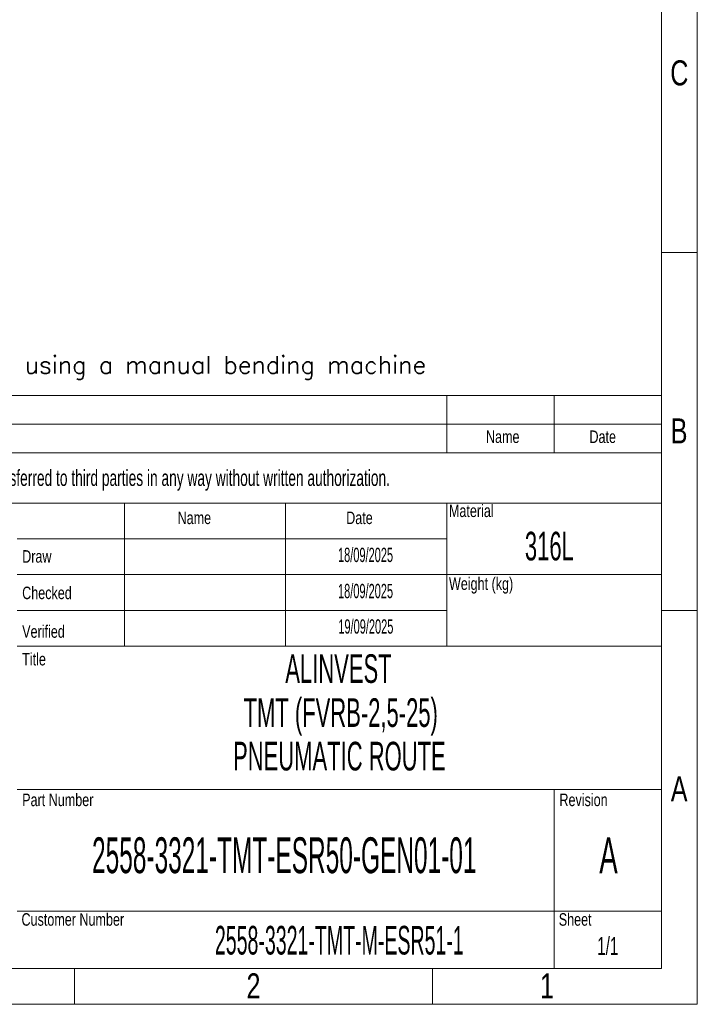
# Model space of a CAD drawing. Header units: millimetres. Extents: x 136540 to 167986, y -70244 to -47782.
# Tile 13 of 14: x 162801 to 167986, y -70244 to -62711. Entities that reach past the tile are written whole.
import ezdxf

# ---------------------------------------------------------------- set-up
doc = ezdxf.new("R2010")
doc.units = ezdxf.units.MM
doc.header["$LTSCALE"] = 0.25
doc.layers.add('SLD-0', color=179, linetype='Continuous')
doc.styles.add('AdskIsoMetric', font='romans.shx')
doc.styles.add('SLDTEXTSTYLE0', font='TXT', dxfattribs={"width": 0.510549})
doc.styles.add('SLDTEXTSTYLE1', font='TXT', dxfattribs={"width": 0.574367})
doc.styles.add('SLDTEXTSTYLE2', font='TXT', dxfattribs={"width": 0.638186})
doc.styles.add('SLDTEXTSTYLE3', font='TXT', dxfattribs={"width": 0.75})

# ---------------------------------------------------------------- blocks, each defined once
blk = doc.blocks.new('cajetin')
at = {"color": 7, "linetype": 'Continuous', "lineweight": 18}
for p, q in [((861, 615), (861, 0)), ((853.5, 607.5), (853.5, 7.5)), ((853.5, 157.5), (861, 157.5)), ((853.5, 82.5), (861, 82.5)), ((853.5, 7.5), (7.5, 7.5)), ((730.5, 7.5), (730.5, 0)), ((805.5, 7.5), (805.5, 0)), ((861, 0), (0, 0))]:
    blk.add_line(p, q, dxfattribs=at)
at = {"color": 7, "linetype": 'Continuous', "lineweight": 0, "char_height": 5.25, "attachment_point": 2, "style": 'SLDTEXTSTYLE3'}
for s, insert in [('C', (857.23, 197.74)), ('B', (857.19, 122.74)), ('A', (857.2, 47.74)), ('2', (768.01, 6.49)), ('1', (829.51, 6.49))]:
    blk.add_mtext(s, dxfattribs=dict(at, insert=insert))

msp = doc.modelspace()

# ---------------------------------------------------------------- linework, layer by layer
at = {"color": 7, "linetype": 'Continuous', "lineweight": 18}
for p, q in [((157851.2, -65587.6), (167712.5, -65587.6)), ((166069, -65587.6), (166069, -66025.9)), ((166890.8, -65587.6), (166890.8, -66025.9)), ((167712.5, -65587.6), (167712.5, -69970.4)), ((157851.2, -65806.8), (167712.5, -65806.8)), ((157851.2, -66025.9), (167712.5, -66025.9)), ((157851.2, -66409.4), (167712.5, -66409.4)), ((163603.7, -66409.4), (163603.7, -67505.1)), ((164836.3, -66409.4), (164836.3, -67505.1)), ((166069, -66409.4), (166069, -66683.3)), ((166069, -66683.3), (162781.9, -66683.3)), ((166069, -66683.3), (166069, -66957.3)), ((166069, -66957.3), (162781.9, -66957.3)), ((166069, -66957.3), (166069, -67231.2)), ((166069, -66957.3), (167712.5, -66957.3)), ((166069, -67231.2), (162781.9, -67231.2)), ((166069, -67231.2), (166069, -67505.1)), ((162781.9, -67505.1), (163603.7, -67505.1)), ((163603.7, -67505.1), (164836.3, -67505.1)), ((164836.3, -67505.1), (166069, -67505.1)), ((166069, -67505.1), (167712.5, -67505.1)), ((162781.9, -68600.8), (167712.5, -68600.8)), ((166890.8, -68600.8), (166890.8, -69970.4)), ((162781.9, -69532.2), (167712.5, -69532.2)), ((157851.2, -69970.4), (167712.5, -69970.4))]:
    msp.add_line(p, q, dxfattribs=at)

# ---------------------------------------------------------------- block references
at = {"xscale": 36.5234375, "yscale": 36.5234375, "zscale": 36.5234375}
msp.add_blockref('cajetin', (136539.8, -70244.4), dxfattribs=at)

# ---------------------------------------------------------------- texts
at = {"insert": (157985, -65284.4), "char_height": 135, "attachment_point": 1, "style": 'AdskIsoMetric'}
msp.add_mtext_dynamic_manual_height_columns('**The elbows will be manufactured from bent pipes using a manual bending machine', width=214975.278, gutter_width=675, heights=[0], dxfattribs=at)
at = {"color": 7, "linetype": 'Continuous', "lineweight": 0}
for s, insert, char_height, attachment_point, style in [('Name', (166497.5, -65854.1), 95.87, 2, 'SLDTEXTSTYLE3'), ('Date', (167262.6, -65854.1), 95.87, 2, 'SLDTEXTSTYLE3'), ('Material', (166086, -66420.6), 95.87, 1, 'SLDTEXTSTYLE3'), ('Name', (164009.3, -66474.5), 95.87, 1, 'SLDTEXTSTYLE3'), ('Date', (165299.6, -66474.5), 95.87, 1, 'SLDTEXTSTYLE3'), ('Draw', (162820.2, -66769.7), 95.87, 1, 'SLDTEXTSTYLE3'), ('Weight (kg)', (166086, -66977.9), 95.874, 1, 'SLDTEXTSTYLE3'), ('Checked', (162820.2, -67048.9), 95.87, 1, 'SLDTEXTSTYLE3'), ('Verified', (162820.2, -67344.3), 95.87, 1, 'SLDTEXTSTYLE3'), ('Title', (162820.2, -67555.8), 95.87, 1, 'SLDTEXTSTYLE3'), ('ALINVEST', (165240.5, -67566.4), 219.14, 2, 'SLDTEXTSTYLE1'), ('Part Number', (162820.2, -68632.3), 95.874, 1, 'SLDTEXTSTYLE3'), ('Revision', (166931.5, -68632.3), 95.87, 1, 'SLDTEXTSTYLE3'), ('2558-3321-TMT-ESR50-GEN01-01', (164825.7, -68966.9), 273.926, 2, 'SLDTEXTSTYLE0'), ('Customer Number', (162814.9, -69547.3), 95.874, 1, 'SLDTEXTSTYLE3'), ('Sheet', (166926.2, -69547.3), 95.87, 1, 'SLDTEXTSTYLE3'), ('{\\W0.510549;2558-3321-TMT-M-ESR51-1}', (165246.9, -69644.4), 219.141, 2, 'SLDTEXTSTYLE0')]:
    msp.add_mtext(s, dxfattribs=dict(at, insert=insert, char_height=char_height, attachment_point=attachment_point, style=style))
at = {"layer": 'SLD-0', "color": 7, "attachment_point": 2}
for s, insert, char_height, style in [('This drawing is property of INSERTEC. Must not be copier or transferred to third parties in any way without written authorization.', (162652.6, -66155.2), 123.2666, 'SLDTEXTSTYLE2'), ('316L', (166854.3, -66629.2), 219.14, 'SLDTEXTSTYLE1'), ('18/09/2025', (165447.6, -66751.2), 109.57, 'SLDTEXTSTYLE1'), ('18/09/2025', (165447.6, -67027.6), 109.57, 'SLDTEXTSTYLE1'), ('19/09/2025', (165450.1, -67299), 109.57, 'SLDTEXTSTYLE1'), ('TMT (FVRB-2,5-25)', (165257.8, -67902.9), 219.141, 'SLDTEXTSTYLE1'), ('PNEUMATIC ROUTE', (165247.5, -68236), 219.141, 'SLDTEXTSTYLE1'), ('A', (167306.8, -68967.6), 273.9, 'SLDTEXTSTYLE1'), ('1/1', (167301.4, -69729.3), 136.96, 'SLDTEXTSTYLE2')]:
    msp.add_mtext(s, dxfattribs=dict(at, insert=insert, char_height=char_height, style=style))

doc.saveas('drawing.dxf')
